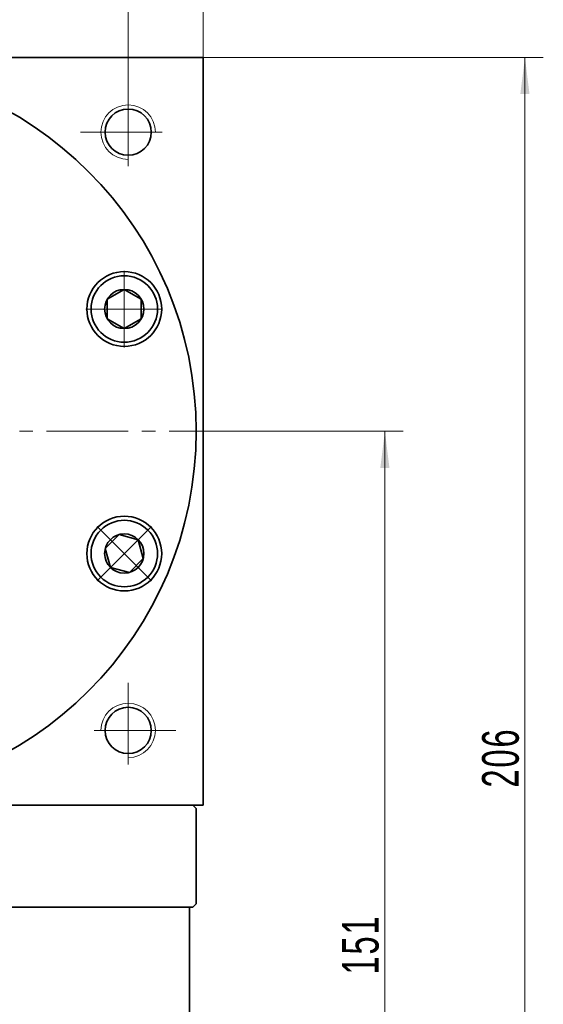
# Model space of a CAD drawing. Header units: millimetres. Extents: x -94 to 883, y -58 to 633.
# Tile 7 of 8: x 512 to 589, y 370 to 515. Entities that reach past the tile are written whole.
import ezdxf

# ---------------------------------------------------------------- set-up
doc = ezdxf.new("R2010")
doc.units = ezdxf.units.MM
doc.set_wipeout_variables(frame=1)
doc.linetypes.add('点画线', pattern=[18, 12, -2, 2, -2])
doc.layers.get('0').update_dxf_attribs({"lineweight": 35})
for name, color, linetype, lineweight in [('中心线层', 1, '点画线', 18), ('尺寸线层', 3, 'Continuous', 18), ('粗实线层', 7, 'Continuous', 35)]:
    doc.layers.add(name, color=color, linetype=linetype, lineweight=lineweight)
doc.styles.add('标准', font='txt', dxfattribs={"width": 0.667})
doc.dimstyles.new('a4-1-1', dxfattribs={"dimtxt": 3, "dimasz": 3, "dimexe": 1.5, "dimexo": 0, "dimgap": 0.5, "dimtad": 1, "dimdec": 3, "dimdsep": 46, "dimtxsty": '标准', "dimblk": '_CAXARROW', "dimcen": 0, "dimdle": 4, "dimazin": 2, "dimtfac": 0.707107, "dimtdec": 3, "dimtix": 1, "dimtmove": 2, "dimatfit": 3, "dimfxl": 1, "dimfrac": 2, "dimtolj": 1, "dimtzin": 0, "dimarcsym": 1})

# ---------------------------------------------------------------- blocks, each defined once
blk = doc.blocks.new('*X1')
at = {"layer": '尺寸线层', "linetype": 'Continuous', "transparency": 16777216}
for points in [[(428.87, 534.79), (434.27, 535.46), (434.27, 534.11)], [(538.87, 534.79), (533.47, 535.46), (533.47, 534.11)]]:
    blk.add_hatch(color=0, dxfattribs=at).paths.add_polyline_path(points, flags=0)
at = {"layer": '尺寸线层', "color": 0, "linetype": 'Continuous', "transparency": 16777216}
for p, q in [((428.87, 508.96), (428.87, 537.49)), ((538.87, 508.96), (538.87, 537.49)), ((428.87, 534.79), (538.87, 534.79))]:
    blk.add_line(p, q, dxfattribs=at)
at = {"layer": '尺寸线层', "color": 0, "transparency": 16777216, "insert": (483.87, 538.37), "char_height": 5.4, "width": 14.3527, "attachment_point": 5, "line_spacing_factor": 1.15057, "style": '标准'}
blk.add_mtext('\\T1.1;110', dxfattribs=at)
blk = doc.blocks.new('_CAXARROW')
blk.add_hatch(color=0).paths.add_polyline_path([(0, 0), (-1, 0.125), (-1, -0.125)], flags=0)
blk = doc.blocks.new('*X6')
at = {"layer": '尺寸线层', "linetype": 'Continuous', "transparency": 16777216}
for points in [[(483.87, 520.53), (489.27, 521.21), (489.27, 519.86)], [(527.87, 520.53), (522.47, 521.21), (522.47, 519.86)]]:
    blk.add_hatch(color=0, dxfattribs=at).paths.add_polyline_path(points, flags=0)
at = {"layer": '尺寸线层', "color": 0, "linetype": 'Continuous', "transparency": 16777216}
for p, q in [((483.87, 511.95), (483.87, 523.23)), ((527.87, 504.96), (527.87, 523.23)), ((483.87, 520.53), (527.87, 520.53))]:
    blk.add_line(p, q, dxfattribs=at)
at = {"layer": '尺寸线层', "color": 0, "transparency": 16777216, "insert": (505.87, 524.1), "char_height": 5.4, "width": 10.8, "attachment_point": 5, "line_spacing_factor": 1.15057, "style": '标准'}
blk.add_mtext('\\T1.1;44', dxfattribs=at)
blk = doc.blocks.new('*X7')
at = {"layer": '尺寸线层', "linetype": 'Continuous', "transparency": 16777216}
for points in [[(565.61, 453.96), (566.28, 448.56), (564.93, 448.56)], [(565.61, 302.96), (566.28, 308.36), (564.93, 308.36)]]:
    blk.add_hatch(color=0, dxfattribs=at).paths.add_polyline_path(points, flags=0)
at = {"layer": '尺寸线层', "color": 0, "linetype": 'Continuous', "transparency": 16777216}
for p, q in [((541.87, 453.96), (568.31, 453.96)), ((565.61, 453.96), (565.61, 302.96)), ((548.87, 302.96), (568.31, 302.96))]:
    blk.add_line(p, q, dxfattribs=at)
at = {"layer": '尺寸线层', "color": 0, "transparency": 16777216, "insert": (562.02, 378.46), "char_height": 5.4, "width": 13.7686, "attachment_point": 5, "rotation": 90, "line_spacing_factor": 1.15057, "style": '标准'}
blk.add_mtext('\\T1.1;151', dxfattribs=at)
blk = doc.blocks.new('*X8')
at = {"layer": '尺寸线层', "linetype": 'Continuous', "transparency": 16777216}
for points in [[(586.2, 508.96), (586.87, 503.56), (585.52, 503.56)], [(586.2, 302.96), (586.87, 308.36), (585.52, 308.36)]]:
    blk.add_hatch(color=0, dxfattribs=at).paths.add_polyline_path(points, flags=0)
at = {"layer": '尺寸线层', "color": 0, "linetype": 'Continuous', "transparency": 16777216}
for p, q in [((538.87, 508.96), (588.9, 508.96)), ((586.2, 508.96), (586.2, 302.96)), ((548.87, 302.96), (588.9, 302.96))]:
    blk.add_line(p, q, dxfattribs=at)
at = {"layer": '尺寸线层', "color": 0, "transparency": 16777216, "insert": (582.63, 405.96), "char_height": 5.4, "width": 14.2748, "attachment_point": 5, "rotation": 90, "line_spacing_factor": 1.15057, "style": '标准'}
blk.add_mtext('\\T1.1;206', dxfattribs=at)
blk = doc.blocks.new('*X9')
at = {"layer": '中心线层', "linetype": '点画线', "lineweight": 18}
for p, q in [((0, -5.64), (0, 5.64)), ((-5.64, 0), (5.64, 0))]:
    blk.add_line(p, q, dxfattribs=at)
at = {"layer": '粗实线层'}
for p, q in [((-2.89, 0), (-1.44, 2.5)), ((-1.44, 2.5), (1.44, 2.5)), ((2.89, 0), (1.44, 2.5)), ((2.89, 0), (1.44, 2.5)), ((-2.89, 0), (-1.44, -2.5)), ((2.89, 0), (1.44, -2.5)), ((-1.44, -2.5), (1.44, -2.5))]:
    blk.add_line(p, q, dxfattribs=at)
blk.add_circle((0, 0), 2.89, dxfattribs=at)
for start, end in [(0, 180), (180, 360)]:
    blk.add_arc((0, 0), 4.89, start, end, dxfattribs=at)

msp = doc.modelspace()

# ---------------------------------------------------------------- linework, layer by layer
at = {"layer": '中心线层'}
for p, q in [((527.8717, 504.9588), (527.8717, 490.9588)), ((520.8717, 497.9588), (534.8717, 497.9588)), ((425.8717, 453.9588), (541.8717, 453.9588)), ((527.8717, 416.9588), (527.8717, 402.9588)), ((534.8717, 409.9588), (520.8717, 409.9588))]:
    msp.add_line(p, q, dxfattribs=at)
at = {"layer": '粗实线层'}
for p, q in [((537.3717, 398.9588), (537.8717, 398.4588)), ((537.8717, 398.4588), (537.8717, 384.4588)), ((430.3717, 383.9588), (537.3717, 383.9588)), ((536.8717, 348.9588), (536.8717, 383.9588)), ((537.3717, 383.9588), (537.8717, 384.4588))]:
    msp.add_line(p, q, dxfattribs=at)
for points in [[(428.8717, 508.3588), (428.8717, 508.9588), (538.8717, 508.9588), (538.8717, 508.3588)], [(538.8717, 398.9588), (538.8717, 508.9588)], [(538.8717, 398.9588), (428.8717, 398.9588)]]:
    msp.add_lwpolyline(points, dxfattribs=at)
for centre, radius in [((483.8717, 453.9588), 54), ((527.8717, 497.9588), 3.4), ((527.294, 471.945), 5.5), ((527.294, 435.9727), 5.5), ((527.8717, 409.9588), 3.4)]:
    msp.add_circle(centre, radius, dxfattribs=at)
at = {"layer": '粗实线层', "lineweight": 18}
for centre, start, end in [((527.8717, 497.9588), 0, 270), ((527.8717, 409.9588), 270, 180)]:
    msp.add_arc(centre, 4, start, end, dxfattribs=at)

# ---------------------------------------------------------------- dimensions: what is measured, and where the dimension line sits
at = {"layer": '尺寸线层'}
for base, p1, p2, picture, middle in [((538.8717, 534.7889), (428.8717, 508.9588), (538.8717, 508.9588), '*X1', (483.8717, 538.3738)), ((527.8717, 520.5329), (483.8717, 511.954), (527.8717, 504.9588), '*X6', (505.8717, 524.1027))]:
    dim = msp.add_linear_dim(base=base, p1=p1, p2=p2, dimstyle='a4-1-1', override={"dimsah": 1, "dimtfill": 1, "dimtzin": 0}, dxfattribs=at)
    dim.commit()
    dim.dimension.update_dxf_attribs({"geometry": picture, "text_midpoint": middle})
for base, p1, picture, middle in [((586.1963, 302.9588), (538.8717, 508.9588), '*X8', (582.6264, 405.9588)), ((565.6055, 302.9588), (541.8717, 453.9588), '*X7', (562.0206, 378.4588))]:
    dim = msp.add_linear_dim(base=base, p1=p1, p2=(548.8717, 302.9588), angle=270, dimstyle='a4-1-1', override={"dimsah": 1, "dimtfill": 1, "dimtzin": 0}, dxfattribs=at)
    dim.commit()
    dim.dimension.update_dxf_attribs({"geometry": picture, "text_midpoint": middle})

# ---------------------------------------------------------------- next in the draw order: wipeouts: each hides what was drawn before it
for points in [[(527.294, 467.055), (527.3215, 467.055), (527.349, 467.0553), (527.3764, 467.0557), (527.4039, 467.0562), (527.4314, 467.0569), (527.4588, 467.0577), (527.4863, 467.0587), (527.5138, 467.0599), (527.5412, 467.0612), (527.5686, 467.0627), (527.5961, 467.0643), (527.6235, 467.0661), (527.6509, 467.068), (527.6783, 467.0701), (527.7057, 467.0723), (527.7331, 467.0747), (527.7604, 467.0773), (527.7878, 467.08), (527.8151, 467.0828), (527.8424, 467.0858), (527.8697, 467.089), (527.897, 467.0923), (527.9242, 467.0957), (527.9515, 467.0994), (527.9787, 467.1031), (528.0059, 467.1071), (528.033, 467.1111), (528.0602, 467.1154), (528.0873, 467.1197), (528.1144, 467.1243), (528.1144, 467.1243), (528.3388, 467.1679), (528.5608, 467.2219), (528.7801, 467.2863), (528.9962, 467.3608), (529.2085, 467.4453), (529.4167, 467.5397), (529.6202, 467.6437), (529.8186, 467.7571), (530.0115, 467.8796), (530.1985, 468.011), (530.3791, 468.151), (530.553, 468.2993), (530.7198, 468.4556), (530.8791, 468.6194), (531.0306, 468.7906), (531.1739, 468.9686), (531.3087, 469.1531), (531.4348, 469.3438), (531.5518, 469.5401), (531.6595, 469.7417), (531.7577, 469.948), (531.8461, 470.1588), (531.9246, 470.3734), (531.993, 470.5915), (532.0511, 470.8125), (532.0988, 471.036), (532.136, 471.2615), (532.1627, 471.4885), (532.1787, 471.7165), (532.184, 471.945), (532.184, 471.945), (532.1787, 472.1734), (532.1627, 472.4014), (532.136, 472.6284), (532.0988, 472.8539), (532.0511, 473.0774), (531.993, 473.2984), (531.9246, 473.5165), (531.8461, 473.7312), (531.7577, 473.9419), (531.6595, 474.1483), (531.5518, 474.3498), (531.4348, 474.5462), (531.3087, 474.7368), (531.1739, 474.9213), (531.0306, 475.0994), (530.8791, 475.2705), (530.7198, 475.4344), (530.553, 475.5906), (530.3791, 475.7389), (530.1985, 475.8789), (530.0115, 476.0103), (529.8186, 476.1329), (529.6202, 476.2463), (529.4167, 476.3502), (529.2085, 476.4446), (528.9962, 476.5292), (528.7801, 476.6037), (528.5608, 476.668), (528.3388, 476.7221), (528.1144, 476.7657), (528.1144, 476.7657), (528.0873, 476.7702), (528.0602, 476.7746), (528.033, 476.7788), (528.0059, 476.7829), (527.9787, 476.7868), (527.9515, 476.7906), (527.9242, 476.7942), (527.897, 476.7977), (527.8697, 476.801), (527.8424, 476.8041), (527.8151, 476.8071), (527.7878, 476.81), (527.7604, 476.8127), (527.7331, 476.8152), (527.7057, 476.8176), (527.6783, 476.8198), (527.6509, 476.8219), (527.6235, 476.8239), (527.5961, 476.8256), (527.5686, 476.8273), (527.5412, 476.8287), (527.5138, 476.83), (527.4863, 476.8312), (527.4588, 476.8322), (527.4314, 476.833), (527.4039, 476.8337), (527.3764, 476.8343), (527.349, 476.8347), (527.3215, 476.8349), (527.294, 476.835), (527.294, 476.835), (527.0381, 476.8283), (526.7829, 476.8082), (526.5291, 476.7748), (526.2773, 476.7281), (526.0284, 476.6683), (525.7829, 476.5956), (525.5416, 476.5102), (525.3051, 476.4122), (525.074, 476.302), (524.849, 476.1798), (524.6307, 476.0461), (524.4197, 475.9011), (524.2166, 475.7452), (524.022, 475.5789), (523.8363, 475.4027), (523.66, 475.217), (523.4938, 475.0223), (523.3379, 474.8192), (523.1929, 474.6083), (523.0592, 474.39), (522.937, 474.165), (522.8268, 473.9339), (522.7288, 473.6974), (522.6434, 473.4561), (522.5706, 473.2106), (522.5109, 472.9617), (522.4642, 472.7099), (522.4308, 472.4561), (522.4107, 472.2009), (522.404, 471.945), (522.404, 471.945), (522.4107, 471.689), (522.4308, 471.4338), (522.4642, 471.18), (522.5109, 470.9283), (522.5706, 470.6793), (522.6434, 470.4339), (522.7288, 470.1925), (522.8268, 469.956), (522.937, 469.725), (523.0592, 469.5), (523.1929, 469.2817), (523.3379, 469.0707), (523.4938, 468.8676), (523.66, 468.6729), (523.8363, 468.4872), (524.022, 468.311), (524.2166, 468.1447), (524.4197, 467.9889), (524.6307, 467.8439), (524.849, 467.7101), (525.074, 467.5879), (525.3051, 467.4777), (525.5416, 467.3798), (525.7829, 467.2943), (526.0284, 467.2216), (526.2773, 467.1618), (526.5291, 467.1152), (526.7829, 467.0818), (527.0381, 467.0617)], [(523.8363, 432.515), (523.8557, 432.4956), (523.8753, 432.4763), (523.895, 432.4572), (523.9148, 432.4381), (523.9348, 432.4192), (523.9548, 432.4004), (523.9749, 432.3817), (523.9951, 432.3631), (524.0155, 432.3446), (524.0359, 432.3262), (524.0565, 432.308), (524.0771, 432.2899), (524.0978, 432.2718), (524.1187, 432.2539), (524.1396, 432.2362), (524.1607, 432.2185), (524.1818, 432.2009), (524.2031, 432.1835), (524.2244, 432.1662), (524.2458, 432.149), (524.2674, 432.132), (524.289, 432.115), (524.3107, 432.0982), (524.3325, 432.0815), (524.3545, 432.0649), (524.3765, 432.0485), (524.3986, 432.0321), (524.4207, 432.0159), (524.443, 431.9998), (524.4654, 431.9839), (524.4654, 431.9839), (524.6549, 431.8561), (524.8501, 431.7372), (525.0506, 431.6277), (525.2561, 431.5276), (525.466, 431.4372), (525.6799, 431.3568), (525.8974, 431.2864), (526.1179, 431.2263), (526.3409, 431.1765), (526.5661, 431.1372), (526.7928, 431.1085), (527.0206, 431.0904), (527.249, 431.0829), (527.4776, 431.0862), (527.7057, 431.1001), (527.9329, 431.1246), (528.1587, 431.1598), (528.3827, 431.2054), (528.6042, 431.2615), (528.8229, 431.3279), (529.0383, 431.4044), (529.2498, 431.4909), (529.4571, 431.5872), (529.6596, 431.693), (529.857, 431.8082), (530.0488, 431.9325), (530.2346, 432.0656), (530.4139, 432.2073), (530.5864, 432.3572), (530.7518, 432.515), (530.7518, 432.515), (530.9096, 432.6803), (531.0594, 432.8528), (531.2011, 433.0322), (531.3342, 433.2179), (531.4585, 433.4097), (531.5737, 433.6071), (531.6796, 433.8097), (531.7759, 434.0169), (531.8624, 434.2285), (531.9389, 434.4438), (532.0052, 434.6625), (532.0613, 434.8841), (532.107, 435.108), (532.1421, 435.3338), (532.1667, 435.5611), (532.1806, 435.7892), (532.1838, 436.0177), (532.1764, 436.2461), (532.1583, 436.4739), (532.1295, 436.7007), (532.0902, 436.9258), (532.0405, 437.1489), (531.9803, 437.3694), (531.91, 437.5868), (531.8295, 437.8007), (531.7391, 438.0106), (531.6391, 438.2161), (531.5295, 438.4167), (531.4107, 438.6119), (531.2829, 438.8014), (531.2829, 438.8014), (531.2669, 438.8237), (531.2508, 438.846), (531.2346, 438.8682), (531.2183, 438.8903), (531.2018, 438.9123), (531.1853, 438.9342), (531.1686, 438.956), (531.1517, 438.9777), (531.1348, 438.9994), (531.1177, 439.0209), (531.1005, 439.0423), (531.0832, 439.0637), (531.0658, 439.0849), (531.0482, 439.1061), (531.0306, 439.1271), (531.0128, 439.1481), (530.9949, 439.1689), (530.9769, 439.1896), (530.9587, 439.2103), (530.9405, 439.2308), (530.9221, 439.2513), (530.9037, 439.2716), (530.8851, 439.2918), (530.8664, 439.312), (530.8475, 439.332), (530.8286, 439.3519), (530.8096, 439.3717), (530.7904, 439.3914), (530.7711, 439.411), (530.7518, 439.4305), (530.7518, 439.4305), (530.5661, 439.6067), (530.3714, 439.773), (530.1683, 439.9288), (529.9573, 440.0738), (529.739, 440.2076), (529.514, 440.3297), (529.283, 440.44), (529.0464, 440.5379), (528.8051, 440.6234), (528.5596, 440.6961), (528.3107, 440.7559), (528.059, 440.8025), (527.8052, 440.8359), (527.5499, 440.856), (527.294, 440.8627), (527.0381, 440.856), (526.7829, 440.8359), (526.5291, 440.8025), (526.2773, 440.7559), (526.0284, 440.6961), (525.7829, 440.6234), (525.5416, 440.5379), (525.3051, 440.44), (525.074, 440.3297), (524.849, 440.2076), (524.6307, 440.0738), (524.4197, 439.9288), (524.2166, 439.773), (524.022, 439.6067), (523.8363, 439.4305), (523.8363, 439.4305), (523.66, 439.2448), (523.4938, 439.0501), (523.3379, 438.847), (523.1929, 438.636), (523.0592, 438.4177), (522.937, 438.1927), (522.8268, 437.9617), (522.7288, 437.7251), (522.6434, 437.4838), (522.5706, 437.2384), (522.5109, 436.9894), (522.4642, 436.7377), (522.4308, 436.4839), (522.4107, 436.2286), (522.404, 435.9727), (522.4107, 435.7168), (522.4308, 435.4616), (522.4642, 435.2078), (522.5109, 434.956), (522.5706, 434.7071), (522.6434, 434.4616), (522.7288, 434.2203), (522.8268, 433.9838), (522.937, 433.7527), (523.0592, 433.5277), (523.1929, 433.3094), (523.3379, 433.0985), (523.4938, 432.8953), (523.66, 432.7007)]]:
    msp.add_wipeout(points).dxf.layer = '粗实线层'

# ---------------------------------------------------------------- next in the draw order: block references
at = {"layer": '粗实线层'}
for p, rotation in [((527.294, 471.945), 270), ((527.294, 435.9727), 225.0000000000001)]:
    msp.add_blockref('*X9', p, dxfattribs=dict(at, rotation=rotation))

doc.saveas('drawing.dxf')
